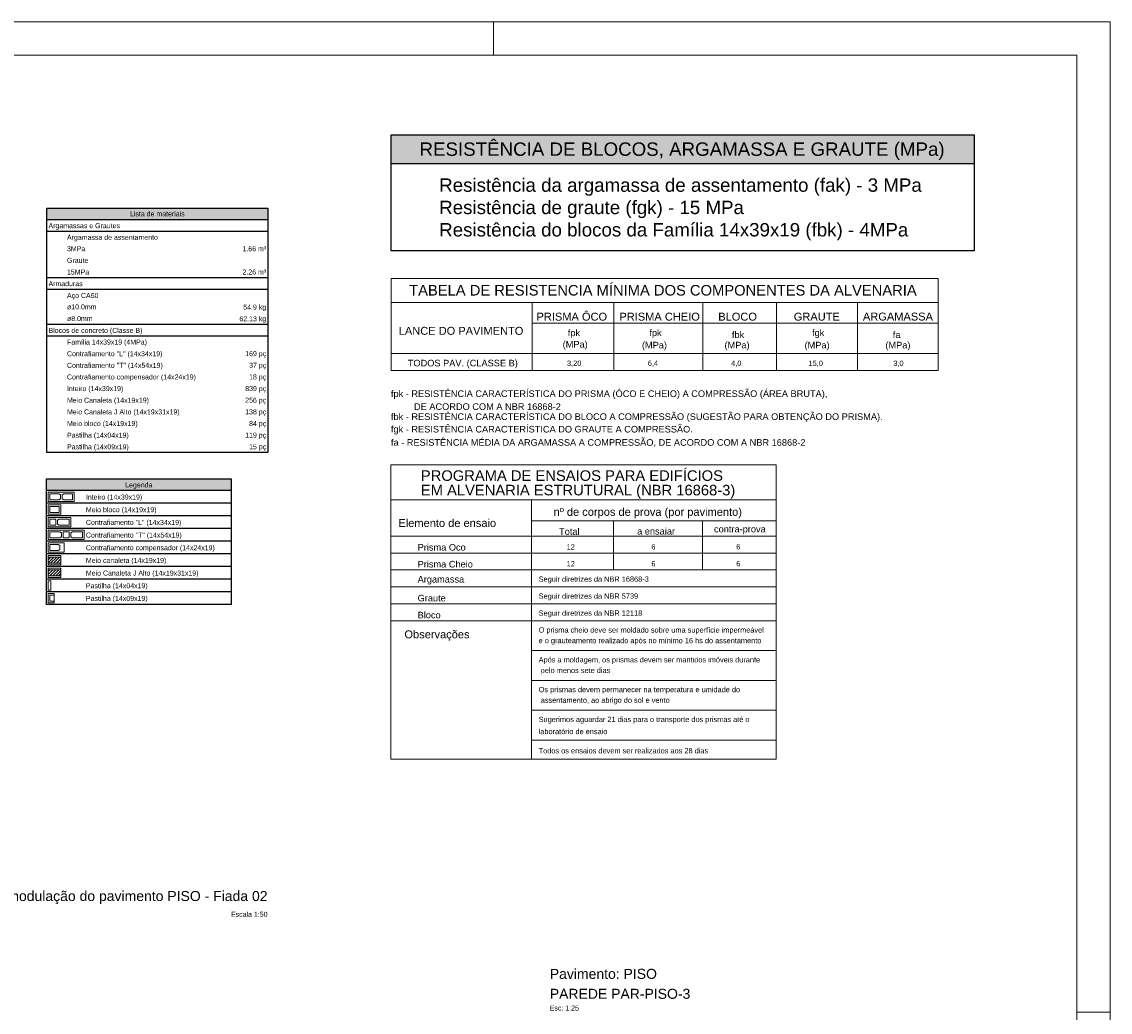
# Model space of a CAD drawing. Header units: millimetres. Extents: x 337 to 624, y -381 to -65.
# Tile 109 of 139: x 389 to 422, y -95 to -65. Entities that reach past the tile are written whole.
import ezdxf

# ---------------------------------------------------------------- set-up
doc = ezdxf.new("R2010")
doc.units = ezdxf.units.MM
doc.header["$MEASUREMENT"] = 0
for name, color, linetype, lineweight in [('DI-Hachuras Tabelas', 251, 'Continuous', 0), ('DI-Tabelas', 7, 'Continuous', 25), ('PA-Graute', 8, 'Continuous', 0), ('PA-Títulos', 7, 'Continuous', 0), ('PE-Contrafiamento compensador', 1, 'Continuous', 5), ('PE-Contrafiamento L', 1, 'Continuous', 13), ('PE-Contrafiamento T', 1, 'Continuous', 5), ('PE-Inteiro', 7, 'Continuous', 5), ('PE-Meio', 1, 'Continuous', 5), ('PE-Meio canaleta', 5, 'Continuous', 5), ('PE-Meio canaleta J alto', 5, 'Continuous', 5), ('PE-Paredes', 1, 'Continuous', 5), ('PE-Pastilha', 3, 'Continuous', 5), ('PRANCHA 01', 7, 'Continuous', 20)]:
    doc.layers.add(name, color=color, linetype=linetype, lineweight=lineweight)
doc.layers.add('PDF_Geometry', color=7, linetype='Continuous')
doc.layers.add('PDF_Text', color=7, linetype='Continuous')
doc.styles.add('Arial', font='arial.ttf')
doc.styles.add('PDF Arial', font='arial.ttf')
pattern_1 = [(45, (424.86718, -154.377345), (-0.044194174, 0.044194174), [])]

msp = doc.modelspace()

# ---------------------------------------------------------------- hatches: boundary and pattern name
at = {"layer": 'DI-Hachuras Tabelas', "linetype": 'Continuous'}
for points in [[(399.9692, -68.463), (417.4516, -68.463), (417.4516, -69.3309), (399.9692, -69.3309)], [(389.6367, -70.6544), (396.2659, -70.6544), (396.2659, -71.0034), (389.6367, -71.0034)], [(389.629, -78.7763), (395.162, -78.7763), (395.162, -79.1253), (389.629, -79.1253)]]:
    msp.add_hatch(color=253, dxfattribs=at).paths.add_polyline_path(points)
at = {"layer": 'PA-Graute', "linetype": 'Continuous'}
h = msp.add_hatch(dxfattribs=at)
h.set_pattern_fill('ANSI31', color=8, scale=0.5, style=0)
h.set_pattern_definition(pattern_1)
h.paths.add_polyline_path([(389.679, -81.1253), (390.059, -81.1253), (390.059, -81.3053), (389.679, -81.3053)])
h = msp.add_hatch(dxfattribs=at)
h.set_pattern_fill('ANSI31', color=8, scale=0.5, style=0)
h.set_pattern_definition(pattern_1)
h.paths.add_polyline_path([(389.679, -81.5053), (390.059, -81.5053), (390.059, -81.6853), (389.679, -81.6853)])

# ---------------------------------------------------------------- linework, layer by layer
at = {"layer": 'DI-Hachuras Tabelas'}
for points in [[(399.9692, -68.463), (417.4516, -68.463), (417.4516, -69.3309), (399.9692, -69.3309), (399.9692, -68.463)], [(389.6367, -70.6544), (396.2659, -70.6544), (396.2659, -71.0034), (389.6367, -71.0034), (389.6367, -70.6544)], [(389.629, -78.7763), (395.162, -78.7763), (395.162, -79.1253), (389.629, -79.1253), (389.629, -78.7763)]]:
    msp.add_lwpolyline(points, dxfattribs=at)
at = {"layer": 'DI-Tabelas'}
for p, q in [((399.9692, -69.3309), (399.9692, -68.463)), ((399.9692, -68.463), (417.4516, -68.463)), ((399.9692, -69.3309), (399.9692, -68.463)), ((417.4516, -68.463), (417.4516, -69.3309)), ((417.4516, -68.463), (417.4516, -69.3309)), ((417.4516, -69.3309), (399.9692, -69.3309)), ((399.9692, -70.1988), (399.9692, -69.3309)), ((417.4516, -69.3309), (417.4516, -71.9346)), ((399.9692, -71.0667), (399.9692, -70.1988)), ((389.6367, -71.0034), (389.6367, -70.6544)), ((389.6367, -70.6544), (396.2659, -70.6544)), ((396.2659, -70.6544), (396.2659, -71.0034)), ((396.2659, -71.0034), (389.6367, -71.0034)), ((389.6367, -71.3524), (389.6367, -71.0034)), ((396.2659, -71.0034), (396.2659, -71.3524)), ((399.9692, -71.9346), (399.9692, -71.0667)), ((399.9692, -71.9346), (399.9692, -71.0667)), ((396.2659, -71.3524), (389.6367, -71.3524)), ((389.6367, -71.7014), (389.6367, -71.3524)), ((396.2659, -71.3524), (396.2659, -71.7014)), ((389.6367, -72.0504), (389.6367, -71.7014)), ((396.2659, -71.7014), (396.2659, -72.0504)), ((389.6367, -72.3994), (389.6367, -72.0504)), ((396.2659, -72.0504), (396.2659, -72.3994)), ((401.3802, -71.9346), (399.9692, -71.9346)), ((413.0767, -71.9346), (401.3802, -71.9346)), ((417.4516, -71.9346), (413.0767, -71.9346)), ((389.6367, -72.7484), (389.6367, -72.3994)), ((396.2659, -72.3994), (396.2659, -72.7484)), ((390.1917, -72.7484), (389.6367, -72.7484)), ((389.6367, -73.0974), (389.6367, -72.7484)), ((394.5957, -72.7484), (390.1917, -72.7484)), ((396.2659, -72.7484), (394.5957, -72.7484)), ((396.2659, -72.7484), (396.2659, -73.0974)), ((396.2659, -73.0974), (389.6367, -73.0974)), ((389.6367, -73.4464), (389.6367, -73.0974)), ((396.2659, -73.0974), (396.2659, -73.4464)), ((389.6367, -73.7954), (389.6367, -73.4464)), ((396.2659, -73.4464), (396.2659, -73.7954)), ((389.6367, -74.1444), (389.6367, -73.7954)), ((396.2659, -73.7954), (396.2659, -74.1444)), ((390.1917, -74.1444), (389.6367, -74.1444)), ((389.6367, -74.4934), (389.6367, -74.1444)), ((394.5957, -74.1444), (390.1917, -74.1444)), ((396.2659, -74.1444), (394.5957, -74.1444)), ((396.2659, -74.1444), (396.2659, -74.4934)), ((396.2659, -74.4934), (389.6367, -74.4934)), ((389.6367, -74.8424), (389.6367, -74.4934)), ((396.2659, -74.4934), (396.2659, -74.8424)), ((389.6367, -75.1914), (389.6367, -74.8424)), ((396.2659, -74.8424), (396.2659, -75.1914)), ((389.6367, -75.5404), (389.6367, -75.1914)), ((396.2659, -75.1914), (396.2659, -75.5404)), ((389.6367, -75.8894), (389.6367, -75.5404)), ((396.2659, -75.5404), (396.2659, -75.8894)), ((389.6367, -76.2384), (389.6367, -75.8894)), ((396.2659, -75.8894), (396.2659, -76.2384)), ((389.6367, -76.5874), (389.6367, -76.2384)), ((396.2659, -76.2384), (396.2659, -76.5874)), ((389.6367, -76.9364), (389.6367, -76.5874)), ((396.2659, -76.5874), (396.2659, -76.9364)), ((389.6367, -77.2854), (389.6367, -76.9364)), ((396.2659, -76.9364), (396.2659, -77.2854)), ((389.6367, -77.6344), (389.6367, -77.2854)), ((396.2659, -77.2854), (396.2659, -77.6344)), ((389.6367, -77.9834), (389.6367, -77.6344)), ((396.2659, -77.6344), (396.2659, -77.9834)), ((390.1917, -77.9834), (389.6367, -77.9834)), ((394.5957, -77.9834), (390.1917, -77.9834)), ((396.2659, -77.9834), (394.5957, -77.9834)), ((389.629, -79.1253), (389.629, -78.7763)), ((389.629, -78.7763), (395.162, -78.7763)), ((395.162, -78.7763), (395.162, -79.1253)), ((395.162, -79.1253), (389.629, -79.1253)), ((389.629, -79.5053), (389.629, -79.1253)), ((395.162, -79.1253), (395.162, -79.5053)), ((390.759, -79.5053), (389.629, -79.5053)), ((389.629, -79.8853), (389.629, -79.5053)), ((395.162, -79.5053), (390.759, -79.5053)), ((395.162, -79.5053), (395.162, -79.8853)), ((390.759, -79.8853), (389.629, -79.8853)), ((389.629, -80.2653), (389.629, -79.8853)), ((395.162, -79.8853), (390.759, -79.8853)), ((395.162, -79.8853), (395.162, -80.2653)), ((390.759, -80.2653), (389.629, -80.2653)), ((389.629, -80.6453), (389.629, -80.2653)), ((395.162, -80.2653), (390.759, -80.2653)), ((395.162, -80.2653), (395.162, -80.6453)), ((390.759, -80.6453), (389.629, -80.6453)), ((389.629, -81.0253), (389.629, -80.6453)), ((395.162, -80.6453), (390.759, -80.6453)), ((395.162, -80.6453), (395.162, -81.0253)), ((390.759, -81.0253), (389.629, -81.0253)), ((389.629, -81.4053), (389.629, -81.0253)), ((395.162, -81.0253), (390.759, -81.0253)), ((395.162, -81.0253), (395.162, -81.4053)), ((390.759, -81.4053), (389.629, -81.4053)), ((389.629, -81.7853), (389.629, -81.4053)), ((395.162, -81.4053), (390.759, -81.4053)), ((395.162, -81.4053), (395.162, -81.7853)), ((390.759, -81.7853), (389.629, -81.7853)), ((389.629, -82.1653), (389.629, -81.7853)), ((395.162, -81.7853), (390.759, -81.7853)), ((395.162, -81.7853), (395.162, -82.1653)), ((390.759, -82.1653), (389.629, -82.1653)), ((389.629, -82.5453), (389.629, -82.1653)), ((395.162, -82.1653), (390.759, -82.1653)), ((395.162, -82.1653), (395.162, -82.5453)), ((390.759, -82.5453), (389.629, -82.5453)), ((395.162, -82.5453), (390.759, -82.5453))]:
    msp.add_line(p, q, dxfattribs=at)
at = {"layer": 'PDF_Geometry', "color": 7, "lineweight": 20}
for points in [[(416.3745, -75.5226), (399.9676, -75.5226), (399.9676, -72.7709), (416.3745, -72.7709)], [(416.3745, -75.0136), (399.9676, -75.0136)], [(411.5127, -87.1842), (399.9576, -87.1842), (399.9576, -78.3508), (411.5127, -78.3508)]]:
    msp.add_lwpolyline(points, close=True, dxfattribs=at)
for points in [[(416.3745, -73.4834), (399.9676, -73.4834), (413.8867, -73.4834)], [(399.9676, -73.4834), (407.2201, -73.4834)], [(404.1899, -73.4834), (404.1899, -75.5226)], [(406.6442, -75.0571), (406.6442, -73.4834), (406.6442, -75.5226)], [(409.3162, -73.4834), (409.3162, -75.5226)], [(411.5261, -73.4834), (411.5261, -75.5226)], [(413.9503, -73.4834), (413.9503, -75.5226)], [(404.1899, -74.1096), (416.3745, -74.1096)], [(413.8867, -75.0136), (399.9676, -75.0136), (413.8867, -75.0136)], [(407.2201, -75.0136), (399.9676, -75.0136), (416.3745, -75.0136)], [(411.5127, -79.4026), (399.9576, -79.4026), (411.5127, -79.4026)], [(399.9576, -79.4026), (407.2067, -79.4026)], [(404.1765, -87.1842), (404.1765, -79.4026)], [(404.1765, -80.0287), (411.5127, -80.0287)], [(406.6341, -81.5054), (406.6341, -80.0287)], [(409.3061, -81.5054), (409.3061, -80.0287)], [(411.5127, -80.4908), (399.9576, -80.4908), (411.5127, -80.4908)], [(399.9576, -80.9998), (411.5127, -80.9998)], [(399.9576, -81.5054), (411.5127, -81.5054)], [(399.9576, -82.0143), (411.5127, -82.0143)], [(399.9576, -82.5233), (411.5127, -82.5233)], [(399.9576, -83.0322), (411.5127, -83.0322)], [(404.1765, -83.9262), (411.5127, -83.9262)], [(404.1765, -84.8202), (411.5127, -84.8202)], [(404.1765, -85.7142), (411.5127, -85.7142)], [(404.1765, -86.6082), (411.5127, -86.6082)]]:
    msp.add_lwpolyline(points, dxfattribs=at)
at = {"layer": 'PE-Contrafiamento compensador', "linetype": 'Continuous'}
for p, q in [((389.679, -80.6953), (390.159, -80.6953)), ((389.679, -80.9753), (389.679, -80.6953)), ((390.159, -80.6953), (390.159, -80.9753)), ((390.159, -80.9753), (389.679, -80.9753))]:
    msp.add_line(p, q, dxfattribs=at)
at = {"layer": 'PE-Contrafiamento compensador', "linetype": 'Continuous', "lineweight": 5}
for p, q in [((389.729, -80.7453), (389.977, -80.7453)), ((389.729, -80.9253), (389.729, -80.7453)), ((389.977, -80.9253), (389.729, -80.9253)), ((389.977, -80.7453), (390.029, -80.7733)), ((390.029, -80.8973), (389.977, -80.9253)), ((390.029, -80.7733), (390.029, -80.8973))]:
    msp.add_line(p, q, dxfattribs=at)
at = {"layer": 'PE-Contrafiamento L', "linetype": 'Continuous'}
for p, q in [((389.679, -79.9353), (390.359, -79.9353)), ((389.679, -80.2153), (389.679, -79.9353)), ((390.359, -79.9353), (390.359, -80.2153)), ((390.359, -80.2153), (389.679, -80.2153))]:
    msp.add_line(p, q, dxfattribs=at)
at = {"layer": 'PE-Contrafiamento L', "linetype": 'Continuous', "lineweight": 5}
for p, q in [((389.729, -79.9853), (389.909, -79.9853)), ((389.729, -80.1653), (389.729, -79.9853)), ((389.909, -80.1653), (389.729, -80.1653)), ((389.909, -79.9853), (389.909, -80.1653)), ((389.959, -80.0133), (390.011, -79.9853)), ((389.959, -80.1373), (389.959, -80.0133)), ((390.011, -80.1653), (389.959, -80.1373)), ((390.011, -79.9853), (390.309, -79.9853)), ((390.309, -80.1653), (390.011, -80.1653)), ((390.309, -79.9853), (390.309, -80.1653))]:
    msp.add_line(p, q, dxfattribs=at)
at = {"layer": 'PE-Contrafiamento T', "linetype": 'Continuous'}
for p, q in [((389.679, -80.3153), (390.759, -80.3153)), ((389.679, -80.5953), (389.679, -80.3153)), ((390.759, -80.5953), (389.679, -80.5953)), ((390.759, -80.3153), (390.759, -80.5953))]:
    msp.add_line(p, q, dxfattribs=at)
at = {"layer": 'PE-Contrafiamento T', "linetype": 'Continuous', "lineweight": 5}
for p, q in [((389.729, -80.3653), (390.027, -80.3653)), ((389.729, -80.5453), (389.729, -80.3653)), ((390.027, -80.5453), (389.729, -80.5453)), ((390.027, -80.3653), (390.079, -80.3933)), ((390.079, -80.5173), (390.027, -80.5453)), ((390.079, -80.3933), (390.079, -80.5173)), ((390.129, -80.3653), (390.309, -80.3653)), ((390.129, -80.5453), (390.129, -80.3653)), ((390.309, -80.5453), (390.129, -80.5453)), ((390.309, -80.3653), (390.309, -80.5453)), ((390.359, -80.3933), (390.411, -80.3653)), ((390.359, -80.5173), (390.359, -80.3933)), ((390.411, -80.5453), (390.359, -80.5173)), ((390.411, -80.3653), (390.709, -80.3653)), ((390.709, -80.5453), (390.411, -80.5453)), ((390.709, -80.3653), (390.709, -80.5453))]:
    msp.add_line(p, q, dxfattribs=at)
at = {"layer": 'PE-Inteiro', "linetype": 'Continuous'}
for p, q in [((389.679, -79.1753), (390.459, -79.1753)), ((389.679, -79.4553), (389.679, -79.1753)), ((390.459, -79.1753), (390.459, -79.4553)), ((390.459, -79.4553), (389.679, -79.4553))]:
    msp.add_line(p, q, dxfattribs=at)
at = {"layer": 'PE-Inteiro', "linetype": 'Continuous', "lineweight": 5}
for p, q in [((389.729, -79.2253), (389.992, -79.2253)), ((389.729, -79.4053), (389.729, -79.2253)), ((389.992, -79.2253), (390.044, -79.2533)), ((390.044, -79.2533), (390.044, -79.3773)), ((390.094, -79.2533), (390.146, -79.2253)), ((390.094, -79.3773), (390.094, -79.2533)), ((390.146, -79.2253), (390.409, -79.2253)), ((390.409, -79.2253), (390.409, -79.4053)), ((389.992, -79.4053), (389.729, -79.4053)), ((390.044, -79.3773), (389.992, -79.4053)), ((390.146, -79.4053), (390.094, -79.3773)), ((390.409, -79.4053), (390.146, -79.4053))]:
    msp.add_line(p, q, dxfattribs=at)
at = {"layer": 'PE-Meio', "linetype": 'Continuous'}
for p, q in [((389.679, -79.5553), (390.059, -79.5553)), ((389.679, -79.8353), (389.679, -79.5553)), ((390.059, -79.5553), (390.059, -79.8353)), ((390.059, -79.8353), (389.679, -79.8353))]:
    msp.add_line(p, q, dxfattribs=at)
at = {"layer": 'PE-Meio', "linetype": 'Continuous', "lineweight": 5}
for p, q in [((389.729, -79.6053), (390.009, -79.6053)), ((389.729, -79.7853), (389.729, -79.6053)), ((390.009, -79.6053), (390.009, -79.7853)), ((390.009, -79.7853), (389.729, -79.7853))]:
    msp.add_line(p, q, dxfattribs=at)
at = {"layer": 'PE-Meio canaleta', "linetype": 'Continuous'}
for p, q in [((389.679, -81.0753), (390.059, -81.0753)), ((389.679, -81.3553), (389.679, -81.0753)), ((390.059, -81.0753), (390.059, -81.3553)), ((390.059, -81.3553), (389.679, -81.3553))]:
    msp.add_line(p, q, dxfattribs=at)
at = {"layer": 'PE-Meio canaleta', "linetype": 'Continuous', "lineweight": 5}
for p, q in [((389.679, -81.1253), (390.059, -81.1253)), ((389.679, -81.3053), (389.679, -81.1253)), ((390.059, -81.1253), (390.059, -81.3053)), ((390.059, -81.3053), (389.679, -81.3053))]:
    msp.add_line(p, q, dxfattribs=at)
at = {"layer": 'PE-Meio canaleta J alto', "linetype": 'Continuous'}
for p, q in [((389.679, -81.4553), (390.059, -81.4553)), ((389.679, -81.7353), (389.679, -81.4553)), ((390.059, -81.4553), (390.059, -81.7353)), ((390.059, -81.7353), (389.679, -81.7353))]:
    msp.add_line(p, q, dxfattribs=at)
at = {"layer": 'PE-Meio canaleta J alto', "linetype": 'Continuous', "lineweight": 5}
for p, q in [((389.679, -81.5053), (390.059, -81.5053)), ((389.679, -81.6853), (389.679, -81.5053)), ((390.059, -81.5053), (390.059, -81.6853)), ((390.059, -81.6853), (389.679, -81.6853))]:
    msp.add_line(p, q, dxfattribs=at)
at = {"layer": 'PE-Pastilha', "linetype": 'Continuous'}
for p, q in [((389.679, -81.8353), (389.759, -81.8353)), ((389.679, -82.1153), (389.679, -81.8353)), ((389.759, -81.8353), (389.759, -82.1153)), ((389.759, -82.1153), (389.679, -82.1153)), ((389.679, -82.2153), (389.859, -82.2153)), ((389.679, -82.4953), (389.679, -82.2153)), ((389.859, -82.2153), (389.859, -82.4953)), ((389.859, -82.4953), (389.679, -82.4953))]:
    msp.add_line(p, q, dxfattribs=at)
at = {"layer": 'PE-Pastilha', "linetype": 'Continuous', "lineweight": 5}
for p, q in [((389.859, -82.2653), (389.729, -82.2653)), ((389.729, -82.2653), (389.729, -82.4453)), ((389.729, -82.4453), (389.859, -82.4453))]:
    msp.add_line(p, q, dxfattribs=at)
at = {"layer": 'PRANCHA 01'}
for points in [[(337.4312, -124.4682), (421.5312, -124.4682), (421.5312, -65.0682), (337.4312, -65.0682), (337.4312, -124.4682)], [(403.0312, -66.0682), (403.0312, -65.0682)], [(421.5312, -94.7682), (420.5312, -94.7682)], [(421.5312, -94.7682), (420.5312, -94.7682)]]:
    msp.add_lwpolyline(points, dxfattribs=at)
msp.add_lwpolyline([(339.9312, -123.4682), (420.5312, -123.4682), (420.5312, -66.0682), (339.9312, -66.0682)], close=True, dxfattribs=at)

# ---------------------------------------------------------------- texts
at = {"layer": 'DI-Tabelas', "line_spacing_factor": 0.6, "style": 'Arial'}
for s, insert, char_height, width, attachment_point in [('RESISTÊNCIA DE BLOCOS, ARGAMASSA E GRAUTE (MPa)', (408.6896, -69.209), 0.401801, 16.728339, 8), ('Lista de materiais', (392.9513, -70.9039), 0.15, 3.283765, 8), ('Argamassas e Grautes', (389.6867, -71.3024), 0.15, 4.285747, 7), ('Argamassa de assentamento', (390.2417, -71.6514), 0.15, 5.450762, 7), ('3MPa', (390.2417, -71.9509), 0.15, 1.094817, 7), ('1.66 m³', (396.2159, -71.9509), 0.15, 1.420427, 9), ('Graute', (390.2417, -72.2999), 0.15, 1.280945, 7), ('15MPa', (390.2417, -72.6489), 0.15, 1.32782, 7), ('2.26 m³', (396.2159, -72.6489), 0.15, 1.420427, 9), ('Armaduras', (389.6867, -72.9979), 0.15, 2.049466, 7), ('Aço CA50', (390.2417, -73.3964), 0.15, 1.887119, 7), ('ø10.0mm', (390.2417, -73.6959), 0.15, 1.769817, 7), ('54.9 kg', (396.2159, -73.7454), 0.15, 0.792073, 9), ('ø8.0mm', (390.2417, -74.0449), 0.15, 1.536814, 7), ('62.13 kg', (396.2159, -74.0944), 0.15, 1.025076, 9), ('Blocos de concreto (Classe B)', (389.6867, -74.4434), 0.15, 5.636662, 7), ('Família 14x39x19 (4MPa)', (390.2417, -74.7924), 0.15, 4.797713, 7), ('Contrafiamento "L" (14x34x19)', (390.2417, -75.1414), 0.15, 5.724466, 7), ('169 pç', (396.2159, -75.1414), 0.15, 1.258079, 9), ('Contrafiamento "T" (14x54x19)', (390.2417, -75.4904), 0.15, 5.747561, 7), ('37 pç', (396.2159, -75.4904), 0.15, 1.025076, 9), ('Contrafiamento compensador (14x24x19)', (390.2417, -75.8394), 0.15, 7.732774, 7), ('18 pç', (396.2159, -75.8394), 0.15, 1.025076, 9), ('Inteiro (14x39x19)', (390.2417, -76.1884), 0.15, 3.377058, 7), ('839 pç', (396.2159, -76.1884), 0.15, 1.258079, 9), ('Meio Canaleta (14x19x19)', (390.2417, -76.5374), 0.15, 4.914558, 7), ('256 pç', (396.2159, -76.5374), 0.15, 1.258079, 9), ('Meio Canaleta J Alto (14x19x31x19)', (390.2417, -76.8864), 0.15, 6.754802, 7), ('138 pç', (396.2159, -76.8864), 0.15, 1.258079, 9), ('Meio bloco (14x19x19)', (390.2417, -77.2354), 0.15, 4.239101, 7), ('84 pç', (396.2159, -77.2354), 0.15, 1.025076, 9), ('Pastilha (14x04x19)', (390.2417, -77.5844), 0.15, 3.703582, 7), ('119 pç', (396.2159, -77.5844), 0.15, 1.258079, 9), ('Pastilha (14x09x19)', (390.2417, -77.9334), 0.15, 3.703582, 7), ('15 pç', (396.2159, -77.9334), 0.15, 1.025076, 9), ('Legenda', (392.3955, -79.0753), 0.15, 1.631021, 8), ('Inteiro (14x39x19)', (390.809, -79.4398), 0.15, 3.377058, 7), ('Meio bloco (14x19x19)', (390.809, -79.8198), 0.15, 4.239101, 7), ('Contrafiamento "L" (14x34x19)', (390.809, -80.1998), 0.15, 5.724466, 7), ('Contrafiamento "T" (14x54x19)', (390.809, -80.5798), 0.15, 5.747561, 7), ('Contrafiamento compensador (14x24x19)', (390.809, -80.9598), 0.15, 7.732774, 7), ('Meio canaleta (14x19x19)', (390.809, -81.3398), 0.15, 4.821494, 7), ('Meio Canaleta J Alto (14x19x31x19)', (390.809, -81.7198), 0.15, 6.754802, 7), ('Pastilha (14x04x19)', (390.809, -82.0998), 0.15, 3.703582, 7), ('Pastilha (14x09x19)', (390.809, -82.4798), 0.15, 3.703582, 7)]:
    msp.add_mtext(s, dxfattribs=dict(at, insert=insert, char_height=char_height, width=width, attachment_point=attachment_point))
at = {"layer": 'DI-Tabelas', "insert": (401.4049, -71.6267), "char_height": 0.401801, "width": 14.600816, "attachment_point": 7, "style": 'Arial'}
msp.add_mtext('Resistência da argamassa de assentamento (fak) - 3 MPa\\PResistência de graute (fgk) - 15 MPa\\PResistência do blocos da Família 14x39x19 (fbk) - 4MPa', dxfattribs=at)
at = {"layer": 'PA-Títulos', "attachment_point": 3, "line_spacing_factor": 0.9, "style": 'Arial'}
for s, insert, char_height, width in [('Planta de modulação do pavimento PISO - Fiada 02', (396.2559, -91.1339), 0.3, 19.419726), ('Escala 1:50', (396.2559, -91.7574), 0.15, 2.229863)]:
    msp.add_mtext(s, dxfattribs=dict(at, insert=insert, char_height=char_height, width=width))
at = {"layer": 'PDF_Text', "attachment_point": 7, "style": 'PDF Arial'}
for s, insert, char_height in [('TABELA DE RESISTENCIA MÍNIMA DOS COMPONENTES DA ALVENARIA ', (400.5029, -73.2821), 0.316367), ('PRISMA ÔCO    PRISMA CHEIO      BLOCO            GRAUTE', (404.3238, -74.0328), 0.237274), ('ARGAMASSA', (414.1143, -74.0294), 0.23727), ('LANCE DO PAVIMENTO', (400.1919, -74.458), 0.237274), ('fpk', (405.2613, -74.554), 0.19773), ('fpk', (407.709, -74.554), 0.19773), ('fbk', (410.1834, -74.554), 0.19773), ('fgk', (412.5875, -74.554), 0.19773), ('fa', (415.0117, -74.554), 0.19773), ('(MPa)', (405.1073, -74.8989), 0.19773), ('(MPa)', (407.4846, -74.9223), 0.19773), ('(MPa)', (409.9624, -74.9223), 0.19773), ('(MPa)', (412.3632, -74.9223), 0.19773), ('(MPa)', (414.7874, -74.9223), 0.19773), ('TODOS PAV. (CLASSE B)', (400.4634, -75.4614), 0.19773), ('3,20', (405.2379, -75.4167), 0.15818), ('6,4', (407.6621, -75.4167), 0.15818), ('4,0', (410.16, -75.4166), 0.15818), ('15,0', (412.4837, -75.4167), 0.15818), ('3,0', (415.0251, -75.4166), 0.15818), ('fpk - RESISTÊNCIA CARACTERÍSTICA DO PRISMA (ÔCO E CHEIO) A COMPRESSÃO (ÁREA BRUTA),', (399.9576, -76.3788), 0.19773), ('DE ACORDO COM A NBR 16868-2', (400.6487, -76.7103), 0.19773), ('fbk - RESISTÊNCIA CARACTERÍSTICA DO BLOCO A COMPRESSÃO (SUGESTÃO PARA OBTENÇÃO DO PRISMA).', (399.9576, -77.0686), 0.19773), ('fgk - RESISTÊNCIA CARACTERÍSTICA DO GRAUTE A COMPRESSÃO.', (399.9576, -77.4436), 0.19773), ('fa - RESISTÊNCIA MÉDIA DA ARGAMASSA A COMPRESSÃO, DE ACORDO COM A NBR 16868-2 ', (399.9576, -77.8186), 0.19773), ('PROGRAMA DE ENSAIOS PARA EDIFÍCIOS', (400.855, -78.8393), 0.316367), ('EM ALVENARIA ESTRUTURAL (NBR 16868-3)', (400.855, -79.365), 0.316367), ('nº de corpos de prova (por pavimento)', (404.8373, -79.9553), 0.237274), ('Elemento de ensaio', (400.1819, -80.2199), 0.237274), ('Total', (405.0002, -80.4564), 0.19773), ('a ensaiar', (407.3407, -80.4464), 0.19773), ('contra-prova', (409.6477, -80.4397), 0.19773), ('Prisma Oco', (400.7579, -80.9285), 0.19773), ('12', (405.2279, -80.8939), 0.15818), ('6', (407.7693, -80.8939), 0.1582), ('6', (410.314, -80.8939), 0.1582), ('Prisma Cheio', (400.7579, -81.4341), 0.19773), ('12', (405.2279, -81.3995), 0.15818), ('6', (407.7693, -81.3995), 0.1582), ('6', (410.314, -81.3995), 0.1582), ('Argamassa', (400.7579, -81.9431), 0.19773), ('Seguir diretrizes da NBR 16868-3 ', (404.3875, -81.9084), 0.158182), ('Graute', (400.7579, -82.452), 0.19773), ('Seguir diretrizes da NBR 5739', (404.3875, -82.4174), 0.158182), ('Bloco', (400.7579, -82.961), 0.19773), ('Seguir diretrizes da NBR 12118', (404.3875, -82.9263), 0.158182), ('O prisma cheio deve ser moldado sobre uma superfície impermeável', (404.3875, -83.4319), 0.158182), ('Observações', (400.3627, -83.6284), 0.237274), ('e o grauteamento realizado após no mínimo 16 hs do assentamento', (404.3875, -83.75), 0.158182), ('Após a moldagem, os prismas devem ser mantidos imóveis durante', (404.3875, -84.3259), 0.158182), ('pelo menos sete dias', (404.4489, -84.644), 0.158182), ('Os prismas devem permanecer na temperatura e umidade do', (404.3875, -85.2199), 0.158182), ('assentamento, ao abrigo do sol e vento', (404.4489, -85.538), 0.158182), ('Sugerimos aguardar 21 dias para o transporte dos prismas até o', (404.3875, -86.114), 0.158182), ('laboratório de ensaio', (404.3875, -86.432), 0.158182), ('Todos os ensaios devem ser realizados aos 28 dias', (404.3875, -87.008), 0.158182)]:
    msp.add_mtext(s, dxfattribs=dict(at, insert=insert, char_height=char_height))
at = {"layer": 'PE-Paredes', "attachment_point": 7, "line_spacing_factor": 0.9, "style": 'Arial'}
for s, insert, char_height, width in [('Pavimento: PISO', (404.7218, -93.7719), 0.3, 6.468963), ('PAREDE PAR-PISO-3', (404.7218, -94.3699), 0.3, 8.47247), ('Esc: 1:25', (404.7218, -94.7194), 0.15, 1.78718)]:
    msp.add_mtext(s, dxfattribs=dict(at, insert=insert, char_height=char_height, width=width))

doc.saveas('drawing.dxf')
